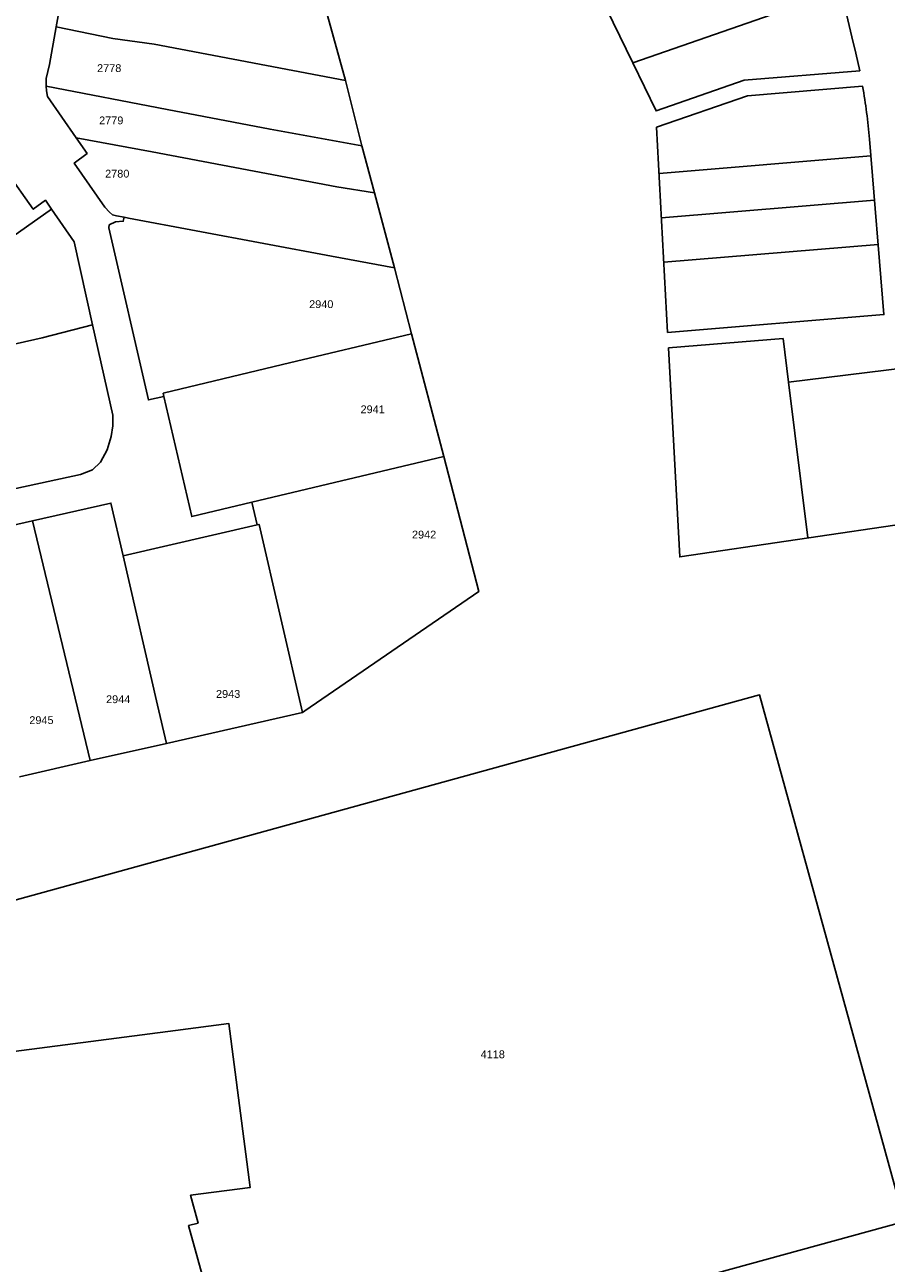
# Model space of a CAD drawing. Header units: metres. Extents: x 174165 to 174891, y 461922 to 462936.
# Tile 12 of 23: x 174422 to 174533, y 462397 to 462555. Entities that reach past the tile are written whole.
import ezdxf

# ---------------------------------------------------------------- set-up
doc = ezdxf.new("R2010")
doc.units = ezdxf.units.M
for name, color, linetype in [('B-XX-KG-GRENS_PERCEEL-G', 213, 'Continuous'), ('B-XX-KG-GRENS_PERCEEL-T20', 213, 'Continuous'), ('N-PV-KG-GRENS_PERCEEL-G', 1, 'Continuous')]:
    doc.layers.add(name, color=color, linetype=linetype)
doc.styles.add('NLCS-ISO-M500-T20', font='NLCS-ISO.ttf', dxfattribs={"height": 1})

msp = doc.modelspace()

# ---------------------------------------------------------------- linework, layer by layer
at = {"layer": 'B-XX-KG-GRENS_PERCEEL-G', "lineweight": -3, "flags": 128}
for points in [[(174426.45, 462555.04), (174427.31, 462559.79), (174427.85, 462562.69)], [(174463.51, 462548.15), (174461.21, 462556.51)], [(174426.45, 462555.04), (174425.57, 462550.23), (174425.14, 462548.43), (174425.18, 462547.46)], [(174463.51, 462548.15), (174438.99, 462552.81), (174433.69, 462553.57), (174426.45, 462555.04)], [(174425.18, 462547.46), (174425.2, 462546.86), (174425.31, 462546.13), (174429.01, 462540.84)], [(174425.18, 462547.46), (174440.65, 462544.46), (174453.85, 462541.92), (174465.64, 462539.8)], [(174465.64, 462539.8), (174463.51, 462548.15)], [(174425.84, 462531.69), (174425.07, 462532.81), (174423.51, 462531.66), (174420.1, 462536.46), (174416.69, 462541.39), (174415.63, 462542.94), (174414.88, 462543.82)], [(174429.01, 462540.84), (174430.41, 462538.83), (174428.75, 462537.58), (174432.69, 462531.94), (174433.27, 462531.3), (174433.65, 462530.97), (174434.18, 462530.84), (174435.17, 462530.64)], [(174429.01, 462540.84), (174438.73, 462539.03), (174462.4, 462534.55), (174467.26, 462533.75)], [(174467.26, 462533.75), (174465.64, 462539.8)], [(174469.82, 462524.16), (174467.26, 462533.75)], [(174401.92, 462514.8), (174425.84, 462531.69)], [(174431.11, 462516.84), (174428.73, 462527.5), (174425.84, 462531.69)], [(174435.17, 462530.64), (174435.05, 462530.13), (174434.05, 462530.05), (174433.25, 462529.65), (174433.21, 462529.27), (174438.27, 462507.23), (174440.26, 462507.64)], [(174435.17, 462530.64), (174435.7, 462530.53), (174461.75, 462525.66), (174469.82, 462524.16)], [(174471.97, 462515.71), (174469.82, 462524.16)], [(174403.8, 462510.58), (174413.17, 462512.65), (174418.21, 462513.73), (174424.66, 462515.18), (174431.11, 462516.84)], [(174411.34, 462493.72), (174429.54, 462497.67), (174431.1, 462498.26), (174432.12, 462499.22), (174432.97, 462500.83), (174433.51, 462502.55), (174433.69, 462503.92), (174433.7, 462505.25), (174431.11, 462516.84)], [(174471.97, 462515.71), (174455.44, 462511.77)], [(174476.12, 462499.97), (174471.97, 462515.71)], [(174455.44, 462511.77), (174440.17, 462508.08), (174440.26, 462507.64)], [(174440.26, 462507.64), (174443.83, 462492.27), (174451.52, 462494.13)], [(174451.52, 462494.13), (174476.12, 462499.97)], [(174458.03, 462467.15), (174458.33, 462467.36), (174480.62, 462482.66), (174476.12, 462499.97)], [(174435.03, 462487.24), (174433.46, 462493.99), (174423.42, 462491.72)], [(174451.52, 462494.13), (174452.2, 462491.21)], [(174423.42, 462491.72), (174413.03, 462489.37), (174412.92, 462489.32)], [(174430.81, 462461.01), (174423.42, 462491.72)], [(174452.2, 462491.21), (174435.03, 462487.24)], [(174452.2, 462491.21), (174452.45, 462491.27), (174458.03, 462467.15)], [(174435.03, 462487.24), (174439.41, 462468.09), (174440.58, 462463.16)], [(174403.18, 462421.4), (174421.01, 462423.7), (174441.72, 462426.38), (174448.58, 462427.27), (174448.58, 462427.26), (174451.29, 462406.25), (174443.67, 462405.26), (174444.64, 462401.7), (174443.42, 462401.37), (174445.79, 462392.75), (174449.74, 462378.42), (174535.18, 462401.91), (174516.61, 462469.4), (174398.96, 462436.99), (174398.94, 462436.98)], [(174440.58, 462463.16), (174458.03, 462467.15)], [(174430.81, 462461.01), (174440.58, 462463.16)], [(174421.74, 462458.89), (174430.81, 462461.01)]]:
    msp.add_lwpolyline(points, dxfattribs=at)
at = {"layer": 'N-PV-KG-GRENS_PERCEEL-G'}
msp.add_line((174522.77, 462489.52), (174520.3, 462509.48), dxfattribs=at)
at = {"layer": 'N-PV-KG-GRENS_PERCEEL-G', "flags": 128}
for points in [[(174521.22, 462575.82, -0.414214), (174523.5, 462574.41), (174523.92, 462572.67), (174524.5, 462570.24), (174525.08, 462567.81), (174525.82, 462564.67), (174526.57, 462561.53), (174527.15, 462559.1), (174527.73, 462556.67), (174528.42, 462553.75), (174528.93, 462551.66), (174529.43, 462549.42), (174514.63, 462548.2), (174503.34, 462544.28), (174500.35, 462550.43), (174497.83, 462555.59), (174495.32, 462560.75), (174492.32, 462566.9), (174496.4, 462568.32), (174511, 462573.38)], [(174503.41, 462542.19), (174515.04, 462546.22), (174529.8, 462547.44, -0.023387), (174530.68, 462540.65), (174532.54, 462518.17), (174504.82, 462515.88)]]:
    msp.add_lwpolyline(points, format="xyb", close=True, dxfattribs=at)
at = {"layer": 'N-PV-KG-GRENS_PERCEEL-G'}
for points in [[(174500.35, 462550.43), (174521.31, 462557.71), (174527.16, 462559.1)], [(174503.73, 462536.26), (174530.86, 462538.5)], [(174504.03, 462530.56), (174531.33, 462532.82)], [(174504.34, 462524.87), (174531.8, 462527.14)]]:
    msp.add_lwpolyline(points, dxfattribs=at)
at = {"layer": 'N-PV-KG-GRENS_PERCEEL-G', "flags": 128}
msp.add_lwpolyline([(174504.93, 462513.88), (174519.61, 462515.09), (174520.3, 462509.48), (174547.78, 462512.87), (174547.92, 462523.47), (174564.65, 462523.25), (174564.26, 462493.93), (174551.63, 462493.76), (174506.36, 462487.1)], close=True, dxfattribs=at)

# ---------------------------------------------------------------- texts
at = {"layer": 'B-XX-KG-GRENS_PERCEEL-T20', "lineweight": -3, "char_height": 1, "width": 6, "attachment_point": 5, "style": 'NLCS-ISO-M500-T20'}
for s, insert in [('{\\fArial|b0|i0;2778}', (174433.24, 462549.75)), ('{\\fArial|b0|i0;2779}', (174433.5, 462543.05)), ('{\\fArial|b0|i0;2780}', (174434.27, 462536.22)), ('{\\fArial|b0|i0;2940}', (174460.42, 462519.49)), ('{\\fArial|b0|i0;2941}', (174467.01, 462506.01)), ('{\\fArial|b0|i0;2942}', (174473.6, 462489.95)), ('{\\fArial|b0|i0;2943}', (174448.48, 462469.52)), ('{\\fArial|b0|i0;2944}', (174434.39, 462468.84)), ('{\\fArial|b0|i0;2945}', (174424.55, 462466.16)), ('{\\fArial|b0|i0;4118}', (174482.4, 462423.32))]:
    msp.add_mtext(s, dxfattribs=dict(at, insert=insert))

doc.saveas('drawing.dxf')
